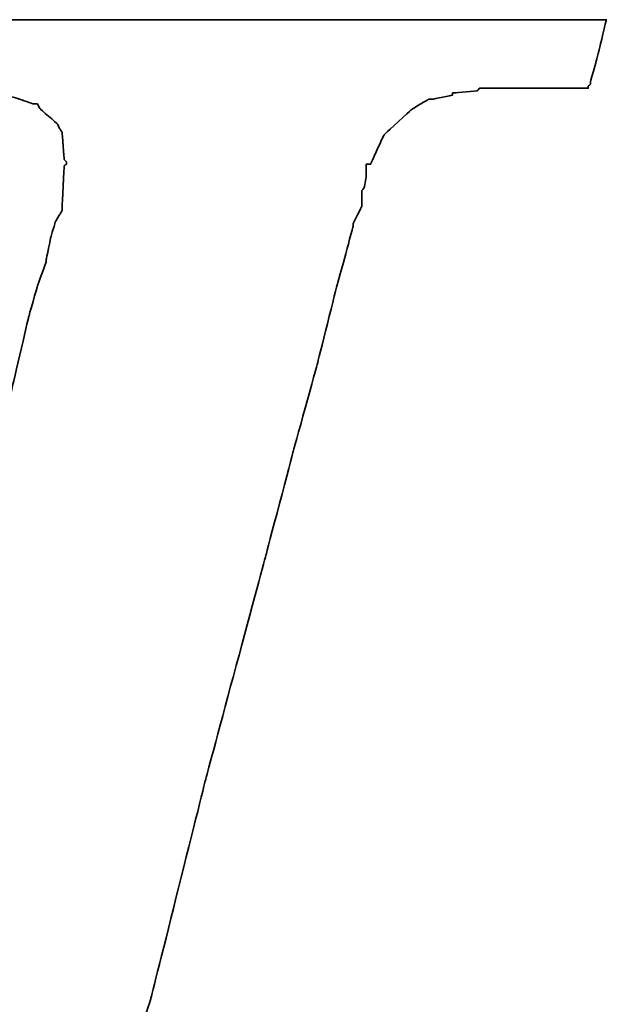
# Model space of a CAD drawing. Header units: millimetres. Extents: x 1396 to 1813, y -216 to -72.
# Tile 34 of 53: x 1715.72 to 1716.76, y -166.34 to -164.59. Entities that reach past the tile are written whole.
import ezdxf

# ---------------------------------------------------------------- set-up
doc = ezdxf.new("R2010")
doc.units = ezdxf.units.MM
doc.layers.add('DIM', color=4, linetype='CONTINUOUS')
doc.layers.add('layer 1', color=7, linetype='CONTINUOUS')

# ---------------------------------------------------------------- blocks, each defined once
blk = doc.blocks.new('TBI MOTION logo(完整正式版)')
at = {"layer": 'layer 1', "color": 22, "lineweight": 35}
blk.add_open_spline([(-40.59125, -7.943749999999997), (-40.59125, -7.943749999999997), (-40.97375, -7.943749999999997), (-40.97375, -7.943749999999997), (-40.97375, -7.943749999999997), (-40.97375, -7.943749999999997), (-41.38125, -7.943749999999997), (-41.38125, -7.943749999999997), (-41.38125, -7.943749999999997), (-41.38125, -7.943749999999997), (-41.54874999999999, -7.943749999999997), (-41.54874999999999, -7.943749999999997), (-41.54874999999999, -7.943749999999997), (-41.54874999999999, -7.943749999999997), (-41.59875, -7.943749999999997), (-41.59875, -7.943749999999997), (-41.59875, -7.943749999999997), (-41.59875, -7.943749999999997), (-41.88374999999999, -7.943749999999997), (-41.88374999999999, -7.943749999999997), (-41.88374999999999, -7.943749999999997), (-41.88374999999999, -7.943749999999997), (-41.90875, -7.91875), (-41.90875, -7.91875), (-41.90875, -7.91875), (-41.90875, -7.91875), (-42.19875, -7.871249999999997), (-42.19875, -7.871249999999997), (-42.19875, -7.871249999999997), (-42.19875, -7.871249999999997), (-42.43875, -7.82375), (-42.43875, -7.82375), (-42.43875, -7.82375), (-42.43875, -7.82375), (-42.45875, -7.82375), (-42.45875, -7.82375), (-42.45875, -7.82375), (-42.45875, -7.82375), (-42.48624999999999, -7.82375), (-42.48624999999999, -7.82375), (-42.48624999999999, -7.82375), (-42.48624999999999, -7.82375), (-42.67625, -7.723749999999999), (-42.67625, -7.723749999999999), (-42.67625, -7.723749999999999), (-42.67625, -7.723749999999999), (-42.70125, -7.70375), (-42.70125, -7.70375), (-42.70125, -7.70375), (-42.70125, -7.70375), (-42.72375, -7.678749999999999), (-42.72375, -7.678749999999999), (-42.72375, -7.678749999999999), (-42.72375, -7.678749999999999), (-42.86875, -7.488749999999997), (-42.86875, -7.488749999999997), (-42.86875, -7.488749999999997), (-42.86875, -7.488749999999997), (-42.89374999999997, -7.438749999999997), (-42.89374999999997, -7.438749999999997), (-42.89374999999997, -7.438749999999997), (-42.89374999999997, -7.438749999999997), (-42.91875, -7.388749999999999), (-42.91875, -7.388749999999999), (-42.91875, -7.388749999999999), (-42.91875, -7.388749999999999), (-42.93874999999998, -7.12875), (-42.93874999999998, -7.12875), (-42.93874999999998, -7.12875), (-42.93874999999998, -7.12875), (-42.96375, -7.103749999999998), (-42.96375, -7.103749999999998), (-42.96375, -7.103749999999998), (-42.96375, -7.103749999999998), (-42.96375, -7.053749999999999), (-42.96375, -7.053749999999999), (-42.96375, -7.053749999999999), (-42.96375, -7.053749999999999), (-42.96375, -7.00875), (-42.96375, -7.00875), (-42.96375, -7.00875), (-42.96375, -7.00875), (-42.91875, -6.69625), (-42.91875, -6.69625), (-42.91875, -6.69625), (-42.91875, -6.69625), (-42.91875, -6.62375), (-42.91875, -6.62375), (-42.91875, -6.62375), (-42.91875, -6.62375), (-42.91875, -6.59625), (-42.91875, -6.59625), (-42.91875, -6.59625), (-42.91875, -6.59625), (-42.91875, -6.57375), (-42.91875, -6.57375), (-42.91875, -6.57375), (-42.91875, -6.57375), (-42.91875, -6.528749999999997), (-42.91875, -6.528749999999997), (-42.91875, -6.528749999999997), (-42.91875, -6.528749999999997), (-42.89374999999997, -6.50375), (-42.89374999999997, -6.50375), (-42.89374999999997, -6.50375), (-42.89374999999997, -6.50375), (-42.84374999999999, -6.38375), (-42.84374999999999, -6.38375), (-42.84374999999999, -6.38375), (-42.84374999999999, -6.38375), (-42.84374999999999, -6.358749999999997), (-42.84374999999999, -6.358749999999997), (-42.84374999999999, -6.358749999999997), (-42.84374999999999, -6.358749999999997), (-42.74625, -6.143749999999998), (-42.74625, -6.143749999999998), (-42.74625, -6.143749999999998), (-42.74625, -6.143749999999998), (-42.70125, -5.853749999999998), (-42.70125, -5.853749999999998), (-42.70125, -5.853749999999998), (-42.70125, -5.853749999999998), (-42.60374999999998, -5.47125), (-42.60374999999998, -5.47125), (-42.60374999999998, -5.47125), (-42.60374999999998, -5.47125), (-42.60374999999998, -5.44875), (-42.60374999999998, -5.44875), (-42.60374999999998, -5.44875), (-42.60374999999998, -5.44875), (-42.38875, -4.678749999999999), (-42.38875, -4.678749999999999), (-42.38875, -4.678749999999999), (-42.38875, -4.678749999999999), (-42.36375, -4.653749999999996), (-42.36375, -4.653749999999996), (-42.36375, -4.653749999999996), (-42.36375, -4.653749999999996), (-42.12375, -3.69625), (-42.12375, -3.69625), (-42.12375, -3.69625), (-42.12375, -3.69625), (-42.12375, -3.67374), (-42.12375, -3.67374), (-42.12375, -3.67374), (-42.12375, -3.67374), (-41.78875, -2.593739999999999), (-41.78875, -2.593739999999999), (-41.78875, -2.593739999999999), (-41.78875, -2.593739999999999), (-41.18875, -0.19375), (-41.18875, -0.19375), (-41.18875, -0.19375), (-41.18875, -0.19375), (-40.54375, 2.20624), (-40.54375, 2.20624), (-40.54375, 2.20624), (-40.54375, 2.20624), (-40.25374999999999, 3.308749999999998), (-40.25374999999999, 3.308749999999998), (-40.25374999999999, 3.308749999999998), (-40.25374999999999, 3.308749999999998), (-39.98875, 4.27125), (-39.98875, 4.27125), (-39.98875, 4.27125), (-39.98875, 4.27125), (-39.77375, 5.131249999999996), (-39.77375, 5.131249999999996), (-39.77375, 5.131249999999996), (-39.77375, 5.131249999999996), (-39.67875, 5.47125), (-39.67875, 5.47125), (-39.67875, 5.47125), (-39.67875, 5.47125), (-39.60375, 5.756249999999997), (-39.60375, 5.756249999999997), (-39.60375, 5.756249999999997), (-39.60375, 5.756249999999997), (-39.60375, 5.78125), (-39.60375, 5.78125), (-39.60375, 5.78125), (-39.60375, 5.78125), (-39.50875, 5.97125), (-39.50875, 5.97125), (-39.50875, 5.97125), (-39.50875, 5.97125), (-39.50875, 6.138749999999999), (-39.50875, 6.138749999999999), (-39.50875, 6.138749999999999), (-39.50875, 6.138749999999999), (-39.48625, 6.166249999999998), (-39.48625, 6.166249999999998), (-39.48625, 6.166249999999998), (-39.48625, 6.166249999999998), (-39.46125, 6.286249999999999), (-39.46125, 6.286249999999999), (-39.46125, 6.286249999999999), (-39.46125, 6.286249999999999), (-39.46125, 6.426249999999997), (-39.46125, 6.426249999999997), (-39.46125, 6.426249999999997), (-39.46125, 6.426249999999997), (-39.41375, 6.426249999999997), (-39.41375, 6.426249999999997), (-39.41375, 6.426249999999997), (-39.41375, 6.426249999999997), (-39.29375, 6.69125), (-39.29375, 6.69125), (-39.29375, 6.69125), (-39.29375, 6.69125), (-39.26875, 6.741249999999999), (-39.26875, 6.741249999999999), (-39.26875, 6.741249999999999), (-39.26875, 6.741249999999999), (-39.24375, 6.76625), (-39.24375, 6.76625), (-39.24375, 6.76625), (-39.24375, 6.76625), (-38.98375, 7.006239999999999), (-38.98375, 7.006239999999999), (-38.98375, 7.006239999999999), (-38.98375, 7.006239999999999), (-38.95625, 7.026239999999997), (-38.95625, 7.026239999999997), (-38.95625, 7.026239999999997), (-38.95625, 7.026239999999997), (-38.78875, 7.126239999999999), (-38.78875, 7.126239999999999), (-38.78875, 7.126239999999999), (-38.78875, 7.126239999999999), (-38.76375, 7.126239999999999), (-38.76375, 7.126239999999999), (-38.76375, 7.126239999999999), (-38.76375, 7.126239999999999), (-38.74375, 7.126239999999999), (-38.74375, 7.126239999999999), (-38.74375, 7.126239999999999), (-38.74375, 7.126239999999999), (-38.52875, 7.171249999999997), (-38.52875, 7.171249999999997), (-38.52875, 7.171249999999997), (-38.52875, 7.171249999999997), (-38.52875, 7.196239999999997), (-38.52875, 7.196239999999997), (-38.52875, 7.196239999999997), (-38.52875, 7.196239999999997), (-38.50375, 7.196239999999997), (-38.50375, 7.196239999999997), (-38.50375, 7.196239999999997), (-38.50375, 7.196239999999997), (-38.26125, 7.21875), (-38.26125, 7.21875), (-38.26125, 7.21875), (-38.26125, 7.21875), (-38.23875000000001, 7.246239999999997), (-38.23875000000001, 7.246239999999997), (-38.23875000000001, 7.246239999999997), (-38.23875000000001, 7.246239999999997), (-38.21625, 7.246239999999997), (-38.21625, 7.246239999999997), (-38.21625, 7.246239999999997), (-38.21625, 7.246239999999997), (-38.18875, 7.246239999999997), (-38.18875, 7.246239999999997), (-38.18875, 7.246239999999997), (-38.18875, 7.246239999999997), (-37.90375, 7.246239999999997), (-37.90375, 7.246239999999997), (-37.90375, 7.246239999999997), (-37.90375, 7.246239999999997), (-37.85375, 7.246239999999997), (-37.85375, 7.246239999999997), (-37.85375, 7.246239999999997), (-37.85375, 7.246239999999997), (-37.75875, 7.246239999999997), (-37.75875, 7.246239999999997), (-37.75875, 7.246239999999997), (-37.75875, 7.246239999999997), (-37.42375, 7.246239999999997), (-37.42375, 7.246239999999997), (-37.42375, 7.246239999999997), (-37.42375, 7.246239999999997), (-37.08875, 7.246239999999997), (-37.08875, 7.246239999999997), (-37.08875, 7.246239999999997), (-37.08875, 7.246239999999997), (-37.06375, 7.246239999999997), (-37.06375, 7.246239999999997), (-37.06375, 7.246239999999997), (-37.06375, 7.246239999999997), (-37.06375, 7.266239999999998), (-37.06375, 7.266239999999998), (-37.06375, 7.266239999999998), (-37.06375, 7.266239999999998), (-37.03875, 7.291249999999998), (-37.03875, 7.291249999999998), (-37.03875, 7.291249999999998), (-37.03875, 7.291249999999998), (-37.03875, 7.31625), (-37.03875, 7.31625), (-37.03875, 7.31625), (-37.03875, 7.31625), (-36.94125, 7.676249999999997), (-36.94125, 7.676249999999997), (-36.94125, 7.676249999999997), (-36.94125, 7.676249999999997), (-36.86875, 7.98625), (-36.86875, 7.98625), (-36.86875, 7.98625), (-36.86875, 7.98625), (-36.98875000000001, 7.98625), (-36.98875000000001, 7.98625), (-36.98875000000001, 7.98625), (-36.98875000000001, 7.98625), (-37.42375, 7.98625), (-37.42375, 7.98625), (-37.42375, 7.98625), (-37.42375, 7.98625), (-37.94875, 7.98625), (-37.94875, 7.98625), (-37.94875, 7.98625), (-37.94875, 7.98625), (-38.57375, 7.98625), (-38.57375, 7.98625), (-38.57375, 7.98625), (-38.57375, 7.98625), (-39.29375, 7.98625), (-39.29375, 7.98625), (-39.29375, 7.98625), (-39.29375, 7.98625), (-40.82875, 7.98625), (-40.82875, 7.98625), (-40.82875, 7.98625), (-40.82875, 7.98625), (-42.36375, 7.98625), (-42.36375, 7.98625), (-42.36375, 7.98625), (-42.36375, 7.98625), (-43.08375, 7.98625), (-43.08375, 7.98625), (-43.08375, 7.98625), (-43.08375, 7.98625), (-43.70875, 7.98625), (-43.70875, 7.98625), (-43.70875, 7.98625), (-43.70875, 7.98625), (-44.23375, 7.98625), (-44.23375, 7.98625), (-44.23375, 7.98625), (-44.23375, 7.98625), (-44.66875, 7.98625), (-44.66875, 7.98625), (-44.66875, 7.98625), (-44.66875, 7.98625), (-44.88375, 7.98625), (-44.88375, 7.98625), (-44.88375, 7.98625), (-44.88375, 7.98625), (-44.90874999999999, 7.94125), (-44.90874999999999, 7.94125), (-44.90874999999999, 7.94125), (-44.90874999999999, 7.94125), (-44.90874999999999, 7.916249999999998), (-44.90874999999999, 7.916249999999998), (-44.90874999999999, 7.916249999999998), (-44.90874999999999, 7.916249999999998), (-45.00375, 7.55625), (-45.00375, 7.55625), (-45.00375, 7.55625), (-45.00375, 7.55625), (-45.05374999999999, 7.246239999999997), (-45.05374999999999, 7.246239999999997), (-45.05374999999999, 7.246239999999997), (-45.05374999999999, 7.246239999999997), (-44.61875, 7.246239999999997), (-44.61875, 7.246239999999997), (-44.61875, 7.246239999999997), (-44.61875, 7.246239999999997), (-44.11375, 7.246239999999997), (-44.11375, 7.246239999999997), (-44.11375, 7.246239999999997), (-44.11375, 7.246239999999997), (-43.99375, 7.246239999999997), (-43.99375, 7.246239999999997), (-43.99375, 7.246239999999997), (-43.99375, 7.246239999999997), (-43.94625, 7.246239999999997), (-43.94625, 7.246239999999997), (-43.94625, 7.246239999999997), (-43.94625, 7.246239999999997), (-43.92374, 7.246239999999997), (-43.92374, 7.246239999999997), (-43.92374, 7.246239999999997), (-43.92374, 7.246239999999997), (-43.65874999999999, 7.246239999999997), (-43.65874999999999, 7.246239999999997), (-43.65874999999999, 7.246239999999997), (-43.65874999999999, 7.246239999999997), (-43.63875, 7.21875), (-43.63875, 7.21875), (-43.63875, 7.21875), (-43.63875, 7.21875), (-43.46874999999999, 7.196239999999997), (-43.46874999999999, 7.196239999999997), (-43.46874999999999, 7.196239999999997), (-43.46874999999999, 7.196239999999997), (-43.39875, 7.196239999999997), (-43.39875, 7.196239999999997), (-43.39875, 7.196239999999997), (-43.39875, 7.196239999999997), (-43.37125, 7.171249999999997), (-43.37125, 7.171249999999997), (-43.37125, 7.171249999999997), (-43.37125, 7.171249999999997), (-43.34875, 7.171249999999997), (-43.34875, 7.171249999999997), (-43.34875, 7.171249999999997), (-43.34875, 7.171249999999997), (-43.20375, 7.126239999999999), (-43.20375, 7.126239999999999), (-43.20375, 7.126239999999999), (-43.20375, 7.126239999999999), (-43.05875, 7.076239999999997), (-43.05875, 7.076239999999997), (-43.05875, 7.076239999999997), (-43.05875, 7.076239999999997), (-43.01375, 7.076239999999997), (-43.01375, 7.076239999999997), (-43.01375, 7.076239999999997), (-43.01375, 7.076239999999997), (-42.98875, 7.026239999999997), (-42.98875, 7.026239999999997), (-42.98875, 7.026239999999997), (-42.98875, 7.026239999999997), (-42.79874999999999, 6.86125), (-42.79874999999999, 6.86125), (-42.79874999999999, 6.86125), (-42.79874999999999, 6.86125), (-42.77375, 6.81125), (-42.77375, 6.81125), (-42.77375, 6.81125), (-42.77375, 6.81125), (-42.74625, 6.76625), (-42.74625, 6.76625), (-42.74625, 6.76625), (-42.74625, 6.76625), (-42.72375, 6.47625), (-42.72375, 6.47625), (-42.72375, 6.47625), (-42.72375, 6.47625), (-42.70125, 6.45124), (-42.70125, 6.45124), (-42.70125, 6.45124), (-42.70125, 6.45124), (-42.70125, 6.426249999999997), (-42.70125, 6.426249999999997), (-42.70125, 6.426249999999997), (-42.70125, 6.426249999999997), (-42.72375, 6.40625), (-42.72375, 6.40625), (-42.72375, 6.40625), (-42.72375, 6.40625), (-42.74625, 5.97125), (-42.74625, 5.97125), (-42.74625, 5.97125), (-42.74625, 5.97125), (-42.74625, 5.94625), (-42.74625, 5.94625), (-42.74625, 5.94625), (-42.74625, 5.94625), (-42.74625, 5.926249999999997), (-42.74625, 5.926249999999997), (-42.74625, 5.926249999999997), (-42.74625, 5.926249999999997), (-42.77375, 5.876249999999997), (-42.77375, 5.876249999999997), (-42.77375, 5.876249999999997), (-42.77375, 5.876249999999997), (-42.81875, 5.80625), (-42.81875, 5.80625), (-42.81875, 5.80625), (-42.81875, 5.80625), (-42.86875, 5.63625), (-42.86875, 5.63625), (-42.86875, 5.63625), (-42.86875, 5.63625), (-42.91875, 5.39625), (-42.91875, 5.39625), (-42.91875, 5.39625), (-42.91875, 5.39625), (-42.91875, 5.37124), (-42.91875, 5.37124), (-42.91875, 5.37124), (-42.91875, 5.37124), (-43.01375, 5.10874), (-43.01375, 5.10874), (-43.01375, 5.10874), (-43.01375, 5.10874), (-43.10875, 4.771239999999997), (-43.10875, 4.771239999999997), (-43.10875, 4.771239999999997), (-43.10875, 4.771239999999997), (-43.29875, 3.956249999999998), (-43.29875, 3.956249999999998), (-43.29875, 3.956249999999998), (-43.29875, 3.956249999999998), (-43.58875, 2.951249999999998), (-43.58875, 2.951249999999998), (-43.58875, 2.951249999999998), (-43.58875, 2.951249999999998), (-43.87375, 1.87125), (-43.87375, 1.87125), (-43.87375, 1.87125), (-43.87375, 1.87125), (-44.52625, -0.50374), (-44.52625, -0.50374), (-44.52625, -0.50374), (-44.52625, -0.50374), (-45.14874999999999, -2.853749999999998), (-45.14874999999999, -2.853749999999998), (-45.14874999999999, -2.853749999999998), (-45.14874999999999, -2.853749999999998), (-45.43375, -3.95875), (-45.43375, -3.95875), (-45.43375, -3.95875), (-45.43375, -3.95875), (-45.69874999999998, -4.96875), (-45.69874999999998, -4.96875), (-45.69874999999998, -4.96875), (-45.69874999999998, -4.96875), (-45.91375, -5.78375), (-45.91375, -5.78375), (-45.91375, -5.78375), (-45.91375, -5.78375), (-46.01374999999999, -6.11875), (-46.01374999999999, -6.11875), (-46.01374999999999, -6.11875), (-46.01374999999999, -6.11875), (-46.01374999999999, -6.143749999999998), (-46.01374999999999, -6.143749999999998), (-46.01374999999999, -6.143749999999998), (-46.01374999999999, -6.143749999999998), (-46.10875, -6.40875), (-46.10875, -6.40875), (-46.10875, -6.40875), (-46.10875, -6.40875), (-46.15375, -6.648749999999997), (-46.15375, -6.648749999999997), (-46.15375, -6.648749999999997), (-46.15375, -6.648749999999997), (-46.20375, -6.83875), (-46.20375, -6.83875), (-46.20375, -6.83875), (-46.20375, -6.83875), (-46.22874999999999, -6.933749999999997), (-46.22874999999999, -6.933749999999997), (-46.22874999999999, -6.933749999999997), (-46.22874999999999, -6.933749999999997), (-46.22874999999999, -7.07875), (-46.22874999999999, -7.07875), (-46.22874999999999, -7.07875), (-46.22874999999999, -7.07875), (-46.27374999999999, -7.07875), (-46.27374999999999, -7.07875), (-46.27374999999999, -7.07875), (-46.27374999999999, -7.07875), (-46.39375, -7.34375), (-46.39375, -7.34375), (-46.39375, -7.34375), (-46.39375, -7.34375), (-46.39375, -7.36875), (-46.39375, -7.36875), (-46.39375, -7.36875), (-46.39375, -7.36875), (-46.42125, -7.388749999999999), (-46.42125, -7.388749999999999), (-46.42125, -7.388749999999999), (-46.42125, -7.388749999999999), (-46.68375, -7.678749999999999), (-46.68375, -7.678749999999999), (-46.68375, -7.678749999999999), (-46.68375, -7.678749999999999), (-46.70875, -7.70375), (-46.70875, -7.70375), (-46.70875, -7.70375), (-46.70875, -7.70375), (-46.75374999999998, -7.723749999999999), (-46.75374999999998, -7.723749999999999), (-46.75374999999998, -7.723749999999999), (-46.75374999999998, -7.723749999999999), (-47.08874999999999, -7.871249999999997), (-47.08874999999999, -7.871249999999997), (-47.08874999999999, -7.871249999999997), (-47.08874999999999, -7.871249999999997), (-47.11625, -7.871249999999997), (-47.11625, -7.871249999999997), (-47.11625, -7.871249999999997), (-47.11625, -7.871249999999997), (-47.13875, -7.893749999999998), (-47.13875, -7.893749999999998), (-47.13875, -7.893749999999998), (-47.13875, -7.893749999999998), (-47.56874999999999, -7.91875), (-47.56874999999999, -7.91875), (-47.56874999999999, -7.91875), (-47.56874999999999, -7.91875), (-47.59624999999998, -7.943749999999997), (-47.59624999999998, -7.943749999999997), (-47.59624999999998, -7.943749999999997), (-47.59624999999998, -7.943749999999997), (-47.64375, -7.943749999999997), (-47.64375, -7.943749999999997), (-47.64375, -7.943749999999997), (-47.64375, -7.943749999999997), (-47.73625, -7.943749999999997), (-47.73625, -7.943749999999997), (-47.73625, -7.943749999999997), (-47.73625, -7.943749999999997), (-48.07375, -7.943749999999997), (-48.07375, -7.943749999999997), (-48.07375, -7.943749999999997), (-48.07375, -7.943749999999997), (-48.36125, -7.943749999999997), (-48.36125, -7.943749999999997), (-48.36125, -7.943749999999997), (-48.36125, -7.943749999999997), (-48.36125, -7.966249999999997), (-48.36125, -7.966249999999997), (-48.36125, -7.966249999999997), (-48.36125, -7.966249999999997), (-48.36125, -7.991249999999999), (-48.36125, -7.991249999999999), (-48.36125, -7.991249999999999), (-48.36125, -7.991249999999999), (-48.38875, -8.013749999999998), (-48.38875, -8.013749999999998), (-48.38875, -8.013749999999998), (-48.38875, -8.013749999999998), (-48.50875, -8.34875), (-48.50875, -8.34875), (-48.50875, -8.34875), (-48.50875, -8.34875), (-48.55375, -8.68625), (-48.55375, -8.68625), (-48.55375, -8.68625), (-48.55375, -8.68625), (-48.45875, -8.68625), (-48.45875, -8.68625), (-48.45875, -8.68625), (-48.45875, -8.68625), (-48.07375, -8.68625), (-48.07375, -8.68625), (-48.07375, -8.68625), (-48.07375, -8.68625), (-47.52374999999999, -8.68625), (-47.52374999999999, -8.68625), (-47.52374999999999, -8.68625), (-47.52374999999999, -8.68625), (-46.92375, -8.68625), (-46.92375, -8.68625), (-46.92375, -8.68625), (-46.92375, -8.68625), (-46.25375, -8.68625), (-46.25375, -8.68625), (-46.25375, -8.68625), (-46.25375, -8.68625), (-46.20375, -8.68625), (-46.20375, -8.68625), (-46.20375, -8.68625), (-46.20375, -8.68625), (-44.71375, -8.68625), (-44.71375, -8.68625), (-44.71375, -8.68625), (-44.71375, -8.68625), (-43.22874999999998, -8.68625), (-43.22874999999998, -8.68625), (-43.22874999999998, -8.68625), (-43.22874999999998, -8.68625), (-42.55875, -8.68625), (-42.55875, -8.68625), (-42.55875, -8.68625), (-42.55875, -8.68625), (-42.50874999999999, -8.68625), (-42.50874999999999, -8.68625), (-42.50874999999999, -8.68625), (-42.50874999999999, -8.68625), (-41.93375, -8.68625), (-41.93375, -8.68625), (-41.93375, -8.68625), (-41.93375, -8.68625), (-41.38125, -8.68625), (-41.38125, -8.68625), (-41.38125, -8.68625), (-41.38125, -8.68625), (-40.97375, -8.68625), (-40.97375, -8.68625), (-40.97375, -8.68625), (-40.97375, -8.68625), (-40.78125, -8.68625), (-40.78125, -8.68625), (-40.78125, -8.68625), (-40.78125, -8.68625), (-40.78125, -8.638749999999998), (-40.78125, -8.638749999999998), (-40.78125, -8.638749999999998), (-40.78125, -8.638749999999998), (-40.75874999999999, -8.638749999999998), (-40.75874999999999, -8.638749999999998), (-40.75874999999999, -8.638749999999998), (-40.75874999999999, -8.638749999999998), (-40.66374999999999, -8.27875), (-40.66374999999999, -8.27875), (-40.66374999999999, -8.27875), (-40.66374999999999, -8.27875), (-40.59125, -7.943749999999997), (-40.59125, -7.943749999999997)], degree=3, knots=[0, 0, 0, 0, 0.0055865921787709, 0.0055865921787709, 0.0055865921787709, 0.0055866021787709, 0.0111731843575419, 0.0111731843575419, 0.0111731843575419, 0.0111731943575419, 0.0167597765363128, 0.0167597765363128, 0.0167597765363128, 0.0167597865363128, 0.0223463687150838, 0.0223463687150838, 0.0223463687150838, 0.0223463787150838, 0.0279329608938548, 0.0279329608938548, 0.0279329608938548, 0.0279329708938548, 0.0335195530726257, 0.0335195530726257, 0.0335195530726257, 0.0335195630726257, 0.0391061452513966, 0.0391061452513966, 0.0391061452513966, 0.0391061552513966, 0.0446927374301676, 0.0446927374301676, 0.0446927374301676, 0.0446927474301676, 0.0502793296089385, 0.0502793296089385, 0.0502793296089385, 0.0502793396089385, 0.0558659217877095, 0.0558659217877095, 0.0558659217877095, 0.0558659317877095, 0.0614525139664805, 0.0614525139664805, 0.0614525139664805, 0.0614525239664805, 0.0670391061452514, 0.0670391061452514, 0.0670391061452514, 0.0670391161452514, 0.0726256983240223, 0.0726256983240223, 0.0726256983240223, 0.0726257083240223, 0.0782122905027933, 0.0782122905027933, 0.0782122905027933, 0.0782123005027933, 0.0837988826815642, 0.0837988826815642, 0.0837988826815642, 0.0837988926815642, 0.0893854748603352, 0.0893854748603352, 0.0893854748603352, 0.0893854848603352, 0.0949720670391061, 0.0949720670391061, 0.0949720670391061, 0.0949720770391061, 0.1005586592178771, 0.1005586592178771, 0.1005586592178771, 0.1005586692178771, 0.106145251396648, 0.106145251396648, 0.106145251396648, 0.106145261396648, 0.1117318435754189, 0.1117318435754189, 0.1117318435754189, 0.1117318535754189, 0.1173184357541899, 0.1173184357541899, 0.1173184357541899, 0.1173184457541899, 0.1229050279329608, 0.1229050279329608, 0.1229050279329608, 0.1229050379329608, 0.1284916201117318, 0.1284916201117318, 0.1284916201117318, 0.1284916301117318, 0.1340782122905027, 0.1340782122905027, 0.1340782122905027, 0.1340782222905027, 0.1396648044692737, 0.1396648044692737, 0.1396648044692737, 0.1396648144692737, 0.1452513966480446, 0.1452513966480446, 0.1452513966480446, 0.1452514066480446, 0.1508379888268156, 0.1508379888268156, 0.1508379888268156, 0.1508379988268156, 0.1564245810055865, 0.1564245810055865, 0.1564245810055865, 0.1564245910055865, 0.1620111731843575, 0.1620111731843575, 0.1620111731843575, 0.1620111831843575, 0.1675977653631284, 0.1675977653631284, 0.1675977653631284, 0.1675977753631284, 0.1731843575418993, 0.1731843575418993, 0.1731843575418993, 0.1731843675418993, 0.1787709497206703, 0.1787709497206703, 0.1787709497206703, 0.1787709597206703, 0.1843575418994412, 0.1843575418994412, 0.1843575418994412, 0.1843575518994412, 0.1899441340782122, 0.1899441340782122, 0.1899441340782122, 0.1899441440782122, 0.1955307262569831, 0.1955307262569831, 0.1955307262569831, 0.1955307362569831, 0.2011173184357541, 0.2011173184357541, 0.2011173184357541, 0.2011173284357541, 0.206703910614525, 0.206703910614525, 0.206703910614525, 0.206703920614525, 0.2122905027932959, 0.2122905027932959, 0.2122905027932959, 0.2122905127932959, 0.2178770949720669, 0.2178770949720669, 0.2178770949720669, 0.2178771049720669, 0.2234636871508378, 0.2234636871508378, 0.2234636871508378, 0.2234636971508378, 0.2290502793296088, 0.2290502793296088, 0.2290502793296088, 0.2290502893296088, 0.2346368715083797, 0.2346368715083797, 0.2346368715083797, 0.2346368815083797, 0.2402234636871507, 0.2402234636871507, 0.2402234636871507, 0.2402234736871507, 0.2458100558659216, 0.2458100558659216, 0.2458100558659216, 0.2458100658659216, 0.2513966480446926, 0.2513966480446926, 0.2513966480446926, 0.2513966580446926, 0.2569832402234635, 0.2569832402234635, 0.2569832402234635, 0.2569832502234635, 0.2625698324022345, 0.2625698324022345, 0.2625698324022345, 0.2625698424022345, 0.2681564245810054, 0.2681564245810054, 0.2681564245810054, 0.2681564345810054, 0.2737430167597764, 0.2737430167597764, 0.2737430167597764, 0.2737430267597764, 0.2793296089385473, 0.2793296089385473, 0.2793296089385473, 0.2793296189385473, 0.2849162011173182, 0.2849162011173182, 0.2849162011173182, 0.2849162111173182, 0.2905027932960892, 0.2905027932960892, 0.2905027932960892, 0.2905028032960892, 0.2960893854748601, 0.2960893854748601, 0.2960893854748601, 0.29608939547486, 0.3016759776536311, 0.3016759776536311, 0.3016759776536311, 0.3016759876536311, 0.3072625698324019, 0.3072625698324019, 0.3072625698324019, 0.3072625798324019, 0.312849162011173, 0.312849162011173, 0.312849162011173, 0.312849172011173, 0.3184357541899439, 0.3184357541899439, 0.3184357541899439, 0.3184357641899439, 0.3240223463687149, 0.3240223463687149, 0.3240223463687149, 0.3240223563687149, 0.3296089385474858, 0.3296089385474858, 0.3296089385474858, 0.3296089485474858, 0.3351955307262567, 0.3351955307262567, 0.3351955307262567, 0.3351955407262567, 0.3407821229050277, 0.3407821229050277, 0.3407821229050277, 0.3407821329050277, 0.3463687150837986, 0.3463687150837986, 0.3463687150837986, 0.3463687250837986, 0.3519553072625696, 0.3519553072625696, 0.3519553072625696, 0.3519553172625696, 0.3575418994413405, 0.3575418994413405, 0.3575418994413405, 0.3575419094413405, 0.3631284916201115, 0.3631284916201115, 0.3631284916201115, 0.3631285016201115, 0.3687150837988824, 0.3687150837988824, 0.3687150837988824, 0.3687150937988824, 0.3743016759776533, 0.3743016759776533, 0.3743016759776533, 0.3743016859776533, 0.3798882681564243, 0.3798882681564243, 0.3798882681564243, 0.3798882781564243, 0.3854748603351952, 0.3854748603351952, 0.3854748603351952, 0.3854748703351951, 0.3910614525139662, 0.3910614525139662, 0.3910614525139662, 0.3910614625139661, 0.3966480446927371, 0.3966480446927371, 0.3966480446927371, 0.3966480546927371, 0.4022346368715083, 0.4022346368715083, 0.4022346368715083, 0.4022346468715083, 0.407821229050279, 0.407821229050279, 0.407821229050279, 0.407821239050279, 0.4134078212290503, 0.4134078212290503, 0.4134078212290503, 0.4134078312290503, 0.4189944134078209, 0.4189944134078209, 0.4189944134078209, 0.4189944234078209, 0.4245810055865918, 0.4245810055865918, 0.4245810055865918, 0.4245810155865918, 0.4301675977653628, 0.4301675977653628, 0.4301675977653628, 0.4301676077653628, 0.4357541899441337, 0.4357541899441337, 0.4357541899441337, 0.4357541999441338, 0.4413407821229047, 0.4413407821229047, 0.4413407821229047, 0.4413407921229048, 0.4469273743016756, 0.4469273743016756, 0.4469273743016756, 0.4469273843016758, 0.4525139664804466, 0.4525139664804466, 0.4525139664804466, 0.4525139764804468, 0.4581005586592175, 0.4581005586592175, 0.4581005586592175, 0.4581005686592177, 0.4636871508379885, 0.4636871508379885, 0.4636871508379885, 0.4636871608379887, 0.4692737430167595, 0.4692737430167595, 0.4692737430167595, 0.4692737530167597, 0.4748603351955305, 0.4748603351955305, 0.4748603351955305, 0.4748603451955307, 0.4804469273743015, 0.4804469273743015, 0.4804469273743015, 0.4804469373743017, 0.4860335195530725, 0.4860335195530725, 0.4860335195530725, 0.4860335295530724, 0.4916201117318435, 0.4916201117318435, 0.4916201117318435, 0.4916201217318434, 0.4972067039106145, 0.4972067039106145, 0.4972067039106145, 0.4972067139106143, 0.5027932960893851, 0.5027932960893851, 0.5027932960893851, 0.5027933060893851, 0.508379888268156, 0.508379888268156, 0.508379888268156, 0.508379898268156, 0.513966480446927, 0.513966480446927, 0.513966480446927, 0.5139664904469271, 0.519553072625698, 0.519553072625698, 0.519553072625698, 0.5195530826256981, 0.525139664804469, 0.525139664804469, 0.525139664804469, 0.525139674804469, 0.53072625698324, 0.53072625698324, 0.53072625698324, 0.5307262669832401, 0.536312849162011, 0.536312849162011, 0.536312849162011, 0.5363128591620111, 0.541899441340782, 0.541899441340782, 0.541899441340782, 0.5418994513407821, 0.547486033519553, 0.547486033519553, 0.547486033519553, 0.547486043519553, 0.553072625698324, 0.553072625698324, 0.553072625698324, 0.5530726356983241, 0.558659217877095, 0.558659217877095, 0.558659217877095, 0.558659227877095, 0.564245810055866, 0.564245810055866, 0.564245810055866, 0.564245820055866, 0.569832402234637, 0.569832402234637, 0.569832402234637, 0.5698324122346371, 0.575418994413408, 0.575418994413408, 0.575418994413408, 0.575419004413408, 0.581005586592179, 0.581005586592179, 0.581005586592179, 0.581005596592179, 0.58659217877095, 0.58659217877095, 0.58659217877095, 0.5865921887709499, 0.592178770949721, 0.592178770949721, 0.592178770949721, 0.5921787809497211, 0.5977653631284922, 0.5977653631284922, 0.5977653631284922, 0.5977653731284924, 0.603351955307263, 0.603351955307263, 0.603351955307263, 0.6033519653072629, 0.608938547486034, 0.608938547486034, 0.608938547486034, 0.608938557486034, 0.6145251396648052, 0.6145251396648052, 0.6145251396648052, 0.6145251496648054, 0.6201117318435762, 0.6201117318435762, 0.6201117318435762, 0.6201117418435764, 0.6256983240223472, 0.6256983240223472, 0.6256983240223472, 0.6256983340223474, 0.631284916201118, 0.631284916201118, 0.631284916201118, 0.631284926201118, 0.6368715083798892, 0.6368715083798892, 0.6368715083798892, 0.6368715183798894, 0.6424581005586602, 0.6424581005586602, 0.6424581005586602, 0.6424581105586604, 0.6480446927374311, 0.6480446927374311, 0.6480446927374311, 0.6480447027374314, 0.6536312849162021, 0.6536312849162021, 0.6536312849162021, 0.6536312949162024, 0.6592178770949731, 0.6592178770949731, 0.6592178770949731, 0.6592178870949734, 0.6648044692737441, 0.6648044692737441, 0.6648044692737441, 0.6648044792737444, 0.6703910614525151, 0.6703910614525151, 0.6703910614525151, 0.6703910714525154, 0.6759776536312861, 0.6759776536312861, 0.6759776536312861, 0.6759776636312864, 0.6815642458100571, 0.6815642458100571, 0.6815642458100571, 0.6815642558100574, 0.687150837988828, 0.687150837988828, 0.687150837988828, 0.687150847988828, 0.6927374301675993, 0.6927374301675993, 0.6927374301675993, 0.6927374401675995, 0.69832402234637, 0.69832402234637, 0.69832402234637, 0.69832403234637, 0.703910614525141, 0.703910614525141, 0.703910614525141, 0.703910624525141, 0.7094972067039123, 0.7094972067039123, 0.7094972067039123, 0.7094972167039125, 0.715083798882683, 0.715083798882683, 0.715083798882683, 0.715083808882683, 0.7206703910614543, 0.7206703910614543, 0.7206703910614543, 0.7206704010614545, 0.7262569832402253, 0.7262569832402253, 0.7262569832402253, 0.7262569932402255, 0.731843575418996, 0.731843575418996, 0.731843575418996, 0.731843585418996, 0.7374301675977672, 0.7374301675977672, 0.7374301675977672, 0.7374301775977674, 0.7430167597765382, 0.7430167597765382, 0.7430167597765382, 0.7430167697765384, 0.7486033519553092, 0.7486033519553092, 0.7486033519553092, 0.7486033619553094, 0.75418994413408, 0.75418994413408, 0.75418994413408, 0.75418995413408, 0.7597765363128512, 0.7597765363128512, 0.7597765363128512, 0.7597765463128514, 0.7653631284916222, 0.7653631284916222, 0.7653631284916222, 0.7653631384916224, 0.770949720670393, 0.770949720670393, 0.770949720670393, 0.770949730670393, 0.7765363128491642, 0.7765363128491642, 0.7765363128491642, 0.7765363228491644, 0.7821229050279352, 0.7821229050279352, 0.7821229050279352, 0.7821229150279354, 0.787709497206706, 0.787709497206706, 0.787709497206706, 0.787709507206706, 0.7932960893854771, 0.7932960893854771, 0.7932960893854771, 0.7932960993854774, 0.798882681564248, 0.798882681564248, 0.798882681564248, 0.798882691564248, 0.8044692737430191, 0.8044692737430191, 0.8044692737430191, 0.8044692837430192, 0.8100558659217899, 0.8100558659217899, 0.8100558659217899, 0.81005587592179, 0.8156424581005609, 0.8156424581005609, 0.8156424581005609, 0.815642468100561, 0.8212290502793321, 0.8212290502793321, 0.8212290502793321, 0.8212290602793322, 0.8268156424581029, 0.8268156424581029, 0.8268156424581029, 0.826815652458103, 0.8324022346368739, 0.8324022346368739, 0.8324022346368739, 0.832402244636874, 0.8379888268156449, 0.8379888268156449, 0.8379888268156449, 0.837988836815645, 0.8435754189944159, 0.8435754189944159, 0.8435754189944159, 0.8435754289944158, 0.8491620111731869, 0.8491620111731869, 0.8491620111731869, 0.849162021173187, 0.8547486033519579, 0.8547486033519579, 0.8547486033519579, 0.854748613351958, 0.8603351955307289, 0.8603351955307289, 0.8603351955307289, 0.860335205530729, 0.8659217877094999, 0.8659217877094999, 0.8659217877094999, 0.8659217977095, 0.8715083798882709, 0.8715083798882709, 0.8715083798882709, 0.871508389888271, 0.8770949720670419, 0.8770949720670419, 0.8770949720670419, 0.877094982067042, 0.8826815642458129, 0.8826815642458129, 0.8826815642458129, 0.882681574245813, 0.888268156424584, 0.888268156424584, 0.888268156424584, 0.8882681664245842, 0.8938547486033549, 0.8938547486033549, 0.8938547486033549, 0.893854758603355, 0.8994413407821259, 0.8994413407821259, 0.8994413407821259, 0.899441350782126, 0.9050279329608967, 0.9050279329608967, 0.9050279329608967, 0.9050279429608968, 0.9106145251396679, 0.9106145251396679, 0.9106145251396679, 0.910614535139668, 0.9162011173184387, 0.9162011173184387, 0.9162011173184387, 0.9162011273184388, 0.9217877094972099, 0.9217877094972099, 0.9217877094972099, 0.92178771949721, 0.9273743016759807, 0.9273743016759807, 0.9273743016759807, 0.9273743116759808, 0.9329608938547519, 0.9329608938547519, 0.9329608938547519, 0.932960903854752, 0.9385474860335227, 0.9385474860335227, 0.9385474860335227, 0.9385474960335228, 0.944134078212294, 0.944134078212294, 0.944134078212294, 0.9441340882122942, 0.9497206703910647, 0.9497206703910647, 0.9497206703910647, 0.9497206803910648, 0.9553072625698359, 0.9553072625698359, 0.9553072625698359, 0.955307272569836, 0.960893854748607, 0.960893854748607, 0.960893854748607, 0.9608938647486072, 0.9664804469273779, 0.9664804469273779, 0.9664804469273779, 0.9664804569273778, 0.972067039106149, 0.972067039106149, 0.972067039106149, 0.9720670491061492, 0.9776536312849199, 0.9776536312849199, 0.9776536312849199, 0.97765364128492, 0.9832402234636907, 0.9832402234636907, 0.9832402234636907, 0.9832402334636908, 0.988826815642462, 0.988826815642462, 0.988826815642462, 0.9888268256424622, 0.9944134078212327, 0.9944134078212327, 0.9944134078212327, 0.9944134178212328, 1, 1, 1, 1], dxfattribs=at)

msp = doc.modelspace()

# ---------------------------------------------------------------- block references
at = {"layer": 'DIM', "color": 7, "xscale": 0.1641908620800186, "yscale": 0.1641908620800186, "zscale": 0.1641908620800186}
msp.add_blockref('TBI MOTION logo(完整正式版)', (1722.810724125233, -165.9054634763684), dxfattribs=at)

doc.saveas('drawing.dxf')
